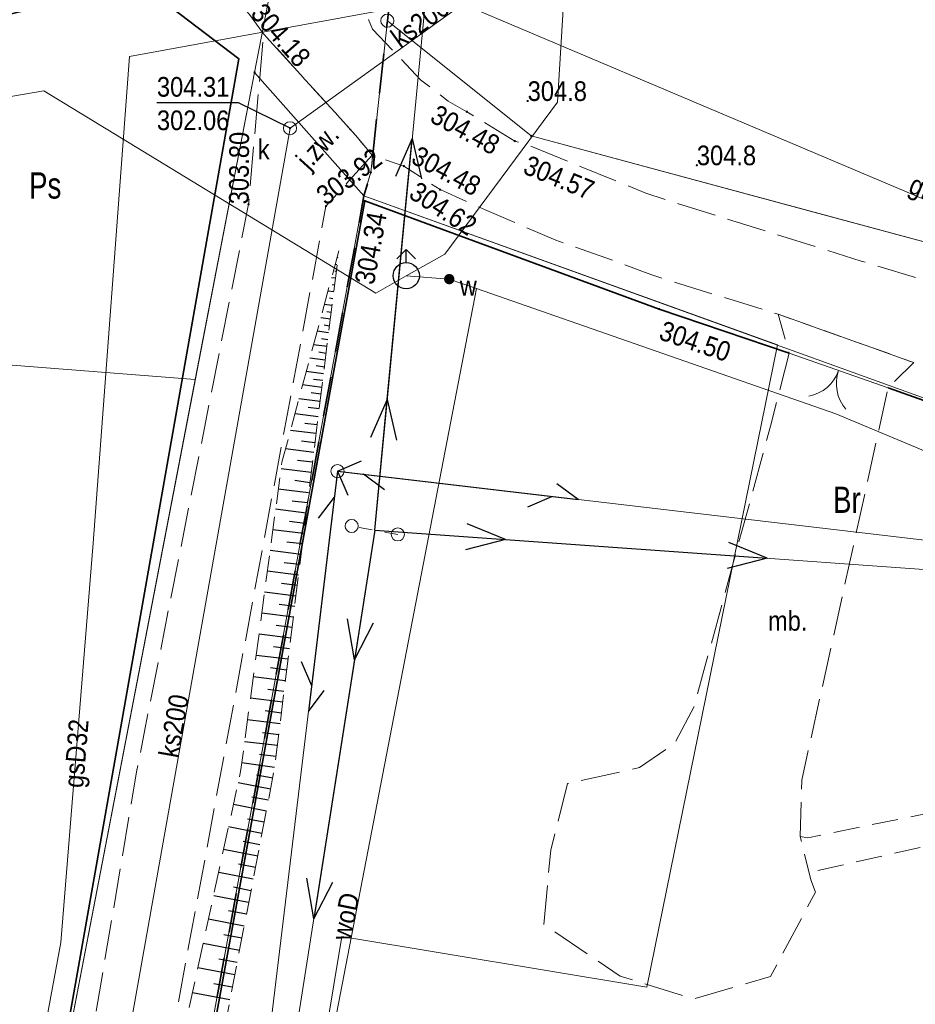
# Model space of a CAD drawing. Header units: metres. Extents: x 7423100 to 7429434, y 5527887 to 5533362.
# Tile 8 of 40: x 7426959 to 7426993, y 5531338 to 5531376. Entities that reach past the tile are written whole.
import ezdxf
from ezdxf.enums import TextEntityAlignment as Align

# ---------------------------------------------------------------- set-up
doc = ezdxf.new("R2010")
doc.units = ezdxf.units.M
doc.header["$MEASUREMENT"] = 0
for name, pattern in [('1.0_0.5', [1.5, 1, -0.5]), ('1.5_0.5', [2, 1.5, -0.5]), ('1.5_1.0', [2.5, 1.5, -1]), ('219-500', [0]), ('otob_500', [0]), ('suep_nn_500', [0]), ('supp_500', [1, 0.5, -0.5]), ('sutp_500', [0])]:
    doc.linetypes.add(name, pattern=pattern)
doc.layers.get('0').update_dxf_attribs({"color": 2, "linetype": 'CONTINUOUS', "lineweight": 5})
for name, color, linetype in [('000 Inne (niezydentyfikowane)', 7, 'CONTINUOUS'), ('202-punkt graniczny', 7, 'CONTINUOUS'), ('203-punkt graniczny', 7, 'CONTINUOUS'), ('210-oznaczenie konturu użytku gruntowego', 7, 'CONTINUOUS'), ('216-obręb ewidencyjny', 7, 'CONTINUOUS'), ('217-kontur klasyfikacyjny', 7, 'CONTINUOUS'), ('218-kontur użytku gruntowego', 7, 'CONTINUOUS'), ('219-działka ewidencyjna', 7, 'CONTINUOUS'), ('brama', 7, 'CONTINUOUS'), ('chodnik', 7, 'CONTINUOUS'), ('hydrant', 7, 'CONTINUOUS'), ('jezdnia', 7, 'CONTINUOUS'), ('jezdnia-Atr17', 7, 'CONTINUOUS'), ('obszar utwardzony', 7, 'CONTINUOUS'), ('obszar utwardzony-Atr17', 7, 'CONTINUOUS'), ('ogrodzenie trwałe', 7, 'CONTINUOUS'), ('pikieta naturalna', 7, 'CONTINUOUS'), ('pikieta naturalna-Atr2', 7, 'CONTINUOUS'), ('pikieta sztuczna', 7, 'CONTINUOUS'), ('pikieta sztuczna-Atr2', 7, 'CONTINUOUS'), ('przewód elektroenergetyczny niskiego napięcia', 7, 'CONTINUOUS'), ('przewód gazowy', 7, 'CONTINUOUS'), ('przewód gazowy-Atr1', 7, 'CONTINUOUS'), ('przewód kanalizacyjny', 7, 'CONTINUOUS'), ('przewód kanalizacyjny-Atr1', 7, 'CONTINUOUS'), ('przewód telekomunikacyjny napowietrzny', 7, 'CONTINUOUS'), ('przewód wodociągowy', 7, 'CONTINUOUS'), ('przewód wodociągowy-Atr1', 7, 'CONTINUOUS'), ('rzedna', 7, 'CONTINUOUS'), ('rzedna-Atr2', 7, 'CONTINUOUS'), ('rzedna-Atr3', 7, 'CONTINUOUS'), ('skarpa nieumocniona', 7, 'CONTINUOUS'), ('studnia kanalizacyjna', 7, 'CONTINUOUS'), ('studnia kanalizacyjna-Atr17', 7, 'CONTINUOUS'), ('słup przewodów napowietrznych', 7, 'CONTINUOUS'), ('zasuwa lub zawór', 7, 'CONTINUOUS'), ('zasuwa lub zawór-Atr17', 7, 'CONTINUOUS')]:
    doc.layers.add(name, color=color, linetype=linetype)
doc.styles.get("Standard").update_dxf_attribs({"font": 'Working1250.shx', "width": 0.75})
doc.linetypes.add('902-500', pattern='A,3.75,0,[1,ksztalty.shx,S=0.5,R=0,X=0,Y=0],3.75', length=7.5)

# ---------------------------------------------------------------- blocks, each defined once
blk = doc.blocks.new('202')
at = {"color": 0, "linetype": 'Continuous', "lineweight": 0}
blk.add_circle((0, 0), 0.25, dxfattribs=at)
blk = doc.blocks.new('203')
at = {"linetype": 'Continuous', "lineweight": 0}
h = blk.add_hatch(color=0, dxfattribs=at)
edge = h.paths.add_edge_path()
edge.add_arc((0, 0), 0.045, 0, 360)
blk = doc.blocks.new('SUWH')
at = {"color": 0, "linetype": 'Continuous'}
for p in [(-0.354, 0.646), (0, 0.5), (0.354, 0.646)]:
    blk.add_line(p, (0, 1), dxfattribs=at)
blk.add_circle((0, 0), 0.5, dxfattribs=at)
blk = doc.blocks.new('PW01')
at = {"linetype": 'Continuous', "lineweight": 13}
h = blk.add_hatch(color=0, dxfattribs=at)
edge = h.paths.add_edge_path()
edge.add_arc((0, 0), 0.045, 0, 360)
blk = doc.blocks.new('US15')
at = {"color": 0, "linetype": 'Continuous', "lineweight": 13}
blk.add_circle((0, 0), 0.25, dxfattribs=at)
blk = doc.blocks.new('SUEP1')
at = {"color": 0, "linetype": 'Continuous'}
for p, q in [((5, 0), (3.5, 0.5)), ((15, 0), (13.5, 0.5)), ((0, 0), (5, 0)), ((5, 0), (3.5, -0.5)), ((5, 0), (15, 0)), ((15, 0), (13.5, -0.5))]:
    blk.add_line(p, q, dxfattribs=at)
blk = doc.blocks.new('SM05')
at = {"color": 0, "linetype": 'Continuous', "lineweight": 13}
blk.add_circle((0, 0), 0.25, dxfattribs=at)
blk = doc.blocks.new('OK02')
at = {"color": 0, "linetype": 'Continuous', "lineweight": 0}
for centre, start, end in [((-1.5, 0), 0, 60), ((1.5, 0), 120, 180)]:
    blk.add_arc(centre, 1.5, start, end, dxfattribs=at)
blk = doc.blocks.new('US25')
at = {"linetype": 'Continuous', "lineweight": 0}
h = blk.add_hatch(color=0, dxfattribs=at)
edge = h.paths.add_edge_path()
edge.add_arc((0, 0), 0.2, 0, 360)
blk = doc.blocks.new('SUTP')
at = {"color": 0, "linetype": 'Continuous'}
for p, q in [((0, 0), (0.866, 0.5)), ((9.232, 0), (8.366, 0.5)), ((0, 0), (9.232, 0)), ((1.866, -0.5), (1, 0)), ((7.366, -0.5), (8.232, 0))]:
    blk.add_line(p, q, dxfattribs=at)

msp = doc.modelspace()

# ---------------------------------------------------------------- linework, layer by layer
at = {"layer": '000 Inne (niezydentyfikowane)', "color": 7, "linetype": 'Continuous', "lineweight": 25, "flags": 128}
for points in [[(7426971.27, 5531366.91), (7426971.25, 5531366.92)], [(7426971.23, 5531366.65), (7426971.16, 5531366.66)], [(7426971.17, 5531366.13), (7426971.02, 5531366.15)], [(7426971.2, 5531366.39), (7426971.15, 5531366.4)], [(7426971.14, 5531365.87), (7426971.05, 5531365.88)], [(7426971.11, 5531365.61), (7426970.89, 5531365.64)], [(7426971.07, 5531365.35), (7426970.94, 5531365.37)], [(7426971.04, 5531365.09), (7426970.75, 5531365.13)], [(7426970.98, 5531364.57), (7426970.61, 5531364.62)], [(7426971.01, 5531364.83), (7426970.84, 5531364.85)], [(7426970.94, 5531364.31), (7426970.74, 5531364.34)], [(7426970.91, 5531364.05), (7426970.47, 5531364.11)], [(7426970.88, 5531363.79), (7426970.64, 5531363.82)], [(7426970.85, 5531363.53), (7426970.34, 5531363.6)], [(7426970.78, 5531363.01), (7426970.2, 5531363.09)], [(7426970.81, 5531363.27), (7426970.54, 5531363.31)], [(7426970.75, 5531362.75), (7426970.44, 5531362.79)], [(7426970.72, 5531362.49), (7426970.06, 5531362.58)], [(7426970.65, 5531361.97), (7426969.92, 5531362.07)], [(7426970.69, 5531362.23), (7426970.34, 5531362.28)], [(7426970.62, 5531361.71), (7426970.24, 5531361.76)], [(7426970.59, 5531361.44), (7426969.78, 5531361.54)], [(7426970.55, 5531361.15), (7426970.13, 5531361.21)], [(7426970.51, 5531360.85), (7426969.63, 5531360.96)], [(7426970.47, 5531360.54), (7426970.01, 5531360.6)], [(7426970.43, 5531360.21), (7426969.46, 5531360.33)], [(7426970.39, 5531359.86), (7426969.88, 5531359.92)], [(7426970.35, 5531359.49), (7426969.27, 5531359.63)], [(7426970.3, 5531359.12), (7426969.73, 5531359.19)], [(7426970.25, 5531358.73), (7426969.1, 5531358.87)], [(7426970.2, 5531358.34), (7426969.62, 5531358.42)], [(7426970.15, 5531357.96), (7426968.99, 5531358.1)], [(7426970.11, 5531357.57), (7426969.52, 5531357.64)], [(7426970.06, 5531357.18), (7426968.89, 5531357.33)], [(7426970.01, 5531356.79), (7426969.42, 5531356.86)], [(7426969.96, 5531356.4), (7426968.79, 5531356.54)], [(7426969.91, 5531356.01), (7426969.32, 5531356.08)], [(7426969.86, 5531355.61), (7426968.68, 5531355.76)], [(7426969.81, 5531355.22), (7426969.22, 5531355.29)], [(7426969.76, 5531354.82), (7426968.58, 5531354.97)], [(7426969.72, 5531354.42), (7426969.12, 5531354.5)], [(7426969.67, 5531354.02), (7426968.47, 5531354.17)], [(7426969.62, 5531353.62), (7426969.02, 5531353.7)], [(7426969.57, 5531353.22), (7426968.36, 5531353.37)], [(7426969.47, 5531352.42), (7426968.26, 5531352.57)], [(7426969.52, 5531352.82), (7426968.91, 5531352.9)], [(7426969.42, 5531352.01), (7426968.81, 5531352.09)], [(7426969.37, 5531351.61), (7426968.15, 5531351.76)], [(7426969.31, 5531351.2), (7426968.7, 5531351.28)], [(7426969.26, 5531350.79), (7426968.04, 5531350.94)], [(7426969.21, 5531350.38), (7426968.6, 5531350.46)], [(7426969.16, 5531349.97), (7426967.93, 5531350.13)], [(7426969.11, 5531349.56), (7426968.49, 5531349.64)], [(7426969.06, 5531349.15), (7426967.82, 5531349.3)], [(7426969.01, 5531348.73), (7426968.39, 5531348.81)], [(7426968.96, 5531348.32), (7426967.71, 5531348.47)], [(7426968.9, 5531347.9), (7426968.28, 5531347.98)], [(7426968.85, 5531347.49), (7426967.6, 5531347.66)], [(7426968.78, 5531347.08), (7426968.16, 5531347.19)], [(7426968.7, 5531346.66), (7426967.46, 5531346.9)], [(7426968.62, 5531346.24), (7426967.99, 5531346.36)], [(7426968.54, 5531345.82), (7426967.28, 5531346.07)], [(7426968.45, 5531345.4), (7426967.82, 5531345.52)], [(7426968.37, 5531344.97), (7426967.09, 5531345.22)], [(7426968.21, 5531344.11), (7426966.91, 5531344.36)], [(7426968.29, 5531344.54), (7426967.65, 5531344.67)], [(7426968.12, 5531343.67), (7426967.47, 5531343.8)], [(7426968.04, 5531343.23), (7426966.72, 5531343.49)], [(7426967.95, 5531342.79), (7426967.29, 5531342.92)], [(7426967.86, 5531342.34), (7426966.53, 5531342.6)], [(7426967.69, 5531341.44), (7426966.33, 5531341.7)], [(7426967.78, 5531341.89), (7426967.1, 5531342.02)], [(7426967.6, 5531340.98), (7426966.92, 5531341.11)], [(7426967.51, 5531340.51), (7426966.13, 5531340.78)], [(7426967.42, 5531340.05), (7426966.73, 5531340.18)], [(7426967.33, 5531339.58), (7426965.93, 5531339.85)], [(7426967.24, 5531339.11), (7426966.53, 5531339.24)], [(7426967.15, 5531338.63), (7426965.72, 5531338.9)]]:
    msp.add_lwpolyline(points, dxfattribs=at)
at = {"layer": '216-obręb ewidencyjny', "color": 7, "linetype": '1.5_1.0', "lineweight": 35, "flags": 128}
msp.add_lwpolyline([(7427465.39, 5530971.07), (7427486.65, 5530995.8), (7427495.11, 5531008.66), (7427506.55, 5531022.56), (7427519.92, 5531035.82), (7427519.91, 5531036.3), (7427540.59, 5531050.32), (7427543.86, 5531052.19), (7427571.29, 5531067.83), (7427590.31, 5531078.09), (7427613.86, 5531090.36), (7427646.86, 5531111.52), (7427660.42, 5531115.01), (7427662.16, 5531129.96), (7427666.71, 5531148.13), (7427670.68, 5531162.93), (7427670.94, 5531163.89), (7427672.3, 5531168.8), (7427678.26, 5531190.44), (7427681.76, 5531206.54), (7427682.92, 5531211.85), (7427685.79, 5531222.97), (7427687.08, 5531227.98), (7427693.27, 5531251.97), (7427696.49, 5531267.22), (7427697.15, 5531271.2), (7427705.01, 5531310.69), (7427706.98, 5531318.96), (7427709.16, 5531328.11), (7427710.97, 5531335.69), (7427711.99, 5531339.94), (7427715.7, 5531355.5), (7427716.72, 5531359.77), (7427717.33, 5531364), (7427719.63, 5531379.83), (7427720.91, 5531389.52), (7427720.1, 5531400.42), (7427722.9, 5531410.64), (7427724.18, 5531415.32), (7427734.05, 5531441.54), (7427734.54, 5531443.09), (7427737.48, 5531452.46), (7427746.03, 5531479.69), (7427750.79, 5531494.86), (7427755.27, 5531510.07), (7427764.29, 5531529.18), (7427769.04, 5531539.24), (7427783.7, 5531570.71), (7427800.96, 5531607.54), (7427810.14, 5531623.35), (7427817.05, 5531636.63), (7427820.22, 5531642.47), (7427823.76, 5531648.03), (7427828.76, 5531655.37), (7427835.75, 5531664.29), (7427847.7, 5531677.49), (7427857.3, 5531686.9), (7427863.35, 5531692.87), (7427866.84, 5531696.83), (7427873.21, 5531704.1), (7427875.02, 5531705.91), (7427875.9, 5531707), (7427877.05, 5531708.44), (7427882.64, 5531718.45), (7427883.93, 5531724.65), (7427887.73, 5531737.45), (7427891.69, 5531759.66), (7427891.48, 5531770.46), (7427892.27, 5531774.96), (7427890.97, 5531788.46), (7427890.75, 5531791.66), (7427885.03, 5531805.66), (7427884.53, 5531810.46), (7427884.63, 5531821.26), (7427891.42, 5531829.87), (7427906.99, 5531843.29), (7427916.38, 5531849.6), (7427929.99, 5531858.62), (7427946.45, 5531871.55), (7427946.91, 5531871.91), (7427951.16, 5531875.24), (7427948.04, 5531885.94), (7427960.54, 5531891.76), (7427964.44, 5531893.96), (7427978.13, 5531902.58), (7427991.32, 5531911), (7427995.73, 5531914.4), (7427996.71, 5531915.9), (7428010.31, 5531933.22), (7428022.68, 5531948.64), (7428034.97, 5531962.18), (7428048.85, 5531977.47), (7428055.64, 5531984.98), (7428067.62, 5531997.2), (7428088.07, 5532025.51), (7428095.13, 5532035.33), (7428118.02, 5532068.16), (7428124.13, 5532078.7), (7428127.6, 5532086.43), (7428137.36, 5532105.5), (7428146.28, 5532123.5), (7428156.46, 5532144.02), (7428165.92, 5532158.25), (7428174.92, 5532171.78), (7428184.81, 5532186.66), (7428197.91, 5532202.59), (7428203.6, 5532209.48), (7428212.77, 5532220.89), (7428222.36, 5532235.31), (7428227.59, 5532243.5), (7428239.65, 5532262.38), (7428262.18, 5532297.65), (7428262.89, 5532298.76), (7428267.28, 5532305.27), (7428280.85, 5532326.69), (7428294.78, 5532347.64), (7428302.22, 5532358.82), (7428306.83, 5532365.67), (7428308.41, 5532368.04), (7428310.22, 5532370.36), (7428313.2, 5532374.23), (7428314.71, 5532376.31), (7428318.18, 5532381.07), (7428330.97, 5532398.67), (7428340.32, 5532409.75), (7428341.48, 5532411.12), (7428357.54, 5532430.19), (7428358.07, 5532430.74), (7428411.8, 5532486.32), (7428420.17, 5532494.97), (7428420.71, 5532514.43), (7428420.95, 5532523.18), (7428421.59, 5532527.21), (7428425.03, 5532549.05), (7428428.58, 5532569.99), (7428428.82, 5532571.49), (7428433.55, 5532592.4), (7428433.7, 5532593.44), (7428439.72, 5532619.61), (7428441.16, 5532625.98), (7428447.68, 5532655.92), (7428448.85, 5532661.03), (7428450.4, 5532665.64), (7428456.16, 5532686.26), (7428464.05, 5532721.04), (7428466.61, 5532731.38), (7428471.44, 5532750.92), (7428477.31, 5532786.2), (7428477.75, 5532788.76), (7428481.61, 5532811.28), (7428485.02, 5532830.33), (7428485.96, 5532835.64), (7428489.02, 5532852.8), (7428491.88, 5532884.65), (7428490.49, 5532905.24), (7428489.9, 5532907.75), (7428488.34, 5532914.39), (7428477.51, 5532960.55), (7428474.58, 5532973.05), (7428466, 5532997.55), (7428463.57, 5533004.48), (7428458.75, 5533013.92), (7428458.62, 5533014.17), (7428456.91, 5533017.43), (7428443.52, 5533043.76), (7428441.89, 5533047.26), (7428432.02, 5533068.57), (7428429.1, 5533071.41), (7428421.46, 5533086.24), (7428417.65, 5533092.55), (7428416.37, 5533094.67), (7428407.6, 5533109.19), (7428399.88, 5533122.56), (7428399, 5533122.14), (7428384.14, 5533113.56), (7428358.23, 5533099.08), (7428353.17, 5533095.29), (7428350.35, 5533093.25), (7428346.37, 5533087.46), (7428335.97, 5533072.33), (7428323.99, 5533067.92), (7428302.18, 5533062.69), (7428276.87, 5533061.14), (7428266.59, 5533051.05), (7428253.59, 5533046.43), (7428242.99, 5533044.21), (7428237.11, 5533042.98), (7428216.6, 5533038.69), (7428207.43, 5533032.49), (7428201.31, 5533028.37), (7428186.87, 5533034.21), (7428178.41, 5533037.64), (7428168.31, 5533043.53), (7428156.68, 5533050.32), (7428152.08, 5533051.21), (7428139.57, 5533053.7), (7428130.77, 5533054.49), (7428119.27, 5533054.07), (7428110.39, 5533057.64), (7428098.36, 5533062.45), (7428085.46, 5533065.12), (7428082.36, 5533065.74), (7428081.89, 5533065.84), (7428070.35, 5533068.22), (7428061.98, 5533066.4), (7428048.15, 5533063.39), (7428038.77, 5533047.18), (7428032.37, 5533043.17), (7428026.27, 5533043.06), (7428020.58, 5533038.95), (7428010.18, 5533037.34), (7428004.88, 5533032.35), (7428000.78, 5533031.33), (7427991.37, 5533039.32), (7427978.58, 5533036.3), (7427952.09, 5533018.67), (7427941.39, 5533020.76), (7427919.92, 5533006.23), (7427911, 5533012.52), (7427905.49, 5533014.21), (7427886.6, 5533008.59), (7427878.01, 5533000.38), (7427860.42, 5533000.76), (7427856.1, 5533001.85), (7427848.81, 5532996.66), (7427844.63, 5532991.34), (7427833.61, 5532990.73), (7427830.19, 5532991.64), (7427821.61, 5532993.91), (7427801.42, 5532985.49), (7427799.22, 5532979.48), (7427785.84, 5532966.97), (7427779.24, 5532967.86), (7427772.74, 5532960.45), (7427767.37, 5532956.38), (7427761.35, 5532951.84), (7427743.15, 5532949.01), (7427722.47, 5532935.19), (7427714.87, 5532934.58), (7427709.39, 5532926.54), (7427704.5, 5532919.36), (7427708.29, 5532915.77), (7427670.41, 5532894.32), (7427670.93, 5532880.52), (7427657.14, 5532869.3), (7427642.64, 5532867.08), (7427645.86, 5532850.69), (7427643.03, 5532847), (7427633.28, 5532834.37), (7427615.99, 5532825.25), (7427601.39, 5532824.63), (7427597.79, 5532823.93), (7427581.3, 5532814.61), (7427580.3, 5532810.2), (7427580.42, 5532795), (7427576.24, 5532791), (7427570.13, 5532794.22), (7427563.82, 5532792.78), (7427562.43, 5532787.98), (7427561.24, 5532774.38), (7427551.65, 5532769.58), (7427547.26, 5532760.96), (7427544.28, 5532754.15), (7427533.08, 5532741.74), (7427525.48, 5532737.93), (7427518.21, 5532726.52), (7427513.32, 5532717.41), (7427504.52, 5532717.4), (7427487.72, 5532704.38), (7427495.32, 5532704.29), (7427498.54, 5532689.89), (7427484.95, 5532677.28), (7427484.98, 5532651.87), (7427464.18, 5532651.45), (7427460.58, 5532649.84), (7427460.99, 5532643.84), (7427465.4, 5532634.15), (7427460.42, 5532613.54), (7427455.72, 5532615.13), (7427452.43, 5532610.13), (7427448.23, 5532604.02), (7427444.65, 5532592.42), (7427427.06, 5532617.78), (7427421.61, 5532625.63), (7427420.8, 5532626.79), (7427411.78, 5532658.19), (7427364.62, 5532687.57), (7427347.71, 5532698.11), (7427346.79, 5532699.21), (7427344.7, 5532701.4), (7427342.3, 5532704.01), (7427333.69, 5532713.7), (7427318.37, 5532727.88), (7427303.07, 5532740.88), (7427298.11, 5532747.05), (7427296.37, 5532749.08), (7427268.49, 5532781.32), (7427267.82, 5532783.26), (7427259.56, 5532807), (7427252.16, 5532814.12), (7427243.84, 5532820.46), (7427230.79, 5532830.42), (7427219.84, 5532834.08), (7427209.87, 5532841.08), (7427193.37, 5532852.69), (7427182.89, 5532860), (7427174.62, 5532859.49), (7427145.07, 5532858.45), (7427135.91, 5532866.04), (7427132.23, 5532869.46), (7427126.09, 5532875.17), (7427076.64, 5532870.89), (7427049.99, 5532868.58), (7427047.59, 5532868.37), (7427026.08, 5532874.55), (7427016.08, 5532860.54), (7427008.18, 5532860.73), (7426998.37, 5532865.01), (7426993.57, 5532865.31), (7426989.58, 5532862.4), (7426988.78, 5532860.4), (7426986.29, 5532851.8), (7426984.19, 5532848.5), (7426982.39, 5532847.69), (7426978.39, 5532847.49), (7426977.09, 5532848.19), (7426969.09, 5532851.58), (7426959.87, 5532862.77), (7426953.16, 5532871.16), (7426945.26, 5532873.55), (7426936.06, 5532873.14), (7426920.57, 5532864.42), (7426901.08, 5532863.8), (7426886.66, 5532866.48), (7426858.04, 5532878.55), (7426848.24, 5532881.24), (7426836.84, 5532880.62), (7426827.84, 5532879.91), (7426830.51, 5532900.52), (7426808.91, 5532900.59), (7426800.31, 5532895.22), (7426796.37, 5532893.4), (7426789.7, 5532888.11), (7426781.63, 5532889.28), (7426754.99, 5532893.14), (7426744.12, 5532893.84), (7426734.31, 5532891.8), (7426711.8, 5532899.48), (7426702, 5532898.36), (7426693.7, 5532899.45), (7426692.22, 5532900.2), (7426674.39, 5532909.13), (7426669.98, 5532913.63), (7426663.87, 5532922.12), (7426661.18, 5532925.82), (7426658.16, 5532931.82), (7426655.95, 5532934.41), (7426649.04, 5532945.81), (7426645.83, 5532951.2), (7426640.82, 5532959.4), (7426638.03, 5532965.11), (7426635.21, 5532971.85), (7426627.58, 5532990.09), (7426626.18, 5532991.48), (7426624.88, 5532994.48), (7426623.97, 5532999.48), (7426620.98, 5533006.08), (7426616.87, 5533014.08), (7426614.76, 5533021.27), (7426613.64, 5533026.07), (7426610.63, 5533032.47), (7426608.22, 5533041.77), (7426605.48, 5533049.24), (7426603.61, 5533051.26), (7426592.7, 5533056.75), (7426580.15, 5533046.73), (7426559.81, 5533036.46), (7426519.01, 5533024.9), (7426518.28, 5533023.04), (7426514.97, 5533017.94), (7426514.75, 5533017.59), (7426500.99, 5532994.8), (7426500.35, 5532993.34), (7426498.19, 5532988.31), (7426496.88, 5532985.26), (7426490.01, 5532968.92), (7426485.4, 5532963.11), (7426483.96, 5532961.5), (7426472.92, 5532949.1), (7426472.15, 5532948.45), (7426452.58, 5532932.24), (7426428.19, 5532912.05), (7426404.95, 5532894.16), (7426397.78, 5532889.1), (7426388.33, 5532882.33), (7426375.2, 5532872.72), (7426353.34, 5532856.95), (7426347.97, 5532853.12), (7426324.46, 5532836.35), (7426308.66, 5532825.84), (7426302.59, 5532821.82), (7426280.93, 5532806.53), (7426256.54, 5532788.68), (7426246.89, 5532772.58), (7426238.77, 5532759.05), (7426236.22, 5532754.79), (7426233.15, 5532748.09), (7426223.08, 5532729.89), (7426207.6, 5532686.75), (7426205.22, 5532668.96), (7426205.34, 5532656.24), (7426209.96, 5532635.56), (7426270.77, 5532631.12), (7426295.38, 5532629.65), (7426305.25, 5532629.45), (7426316.44, 5532629.22), (7426328.89, 5532628.97), (7426383.49, 5532627.84), (7426385.49, 5532624.62), (7426413.22, 5532606.59), (7426432.44, 5532579.29), (7426443.17, 5532570.44), (7426447.97, 5532566.55), (7426451.02, 5532567.14), (7426461.37, 5532569.14), (7426478.18, 5532564.16), (7426480.97, 5532561.23), (7426483.68, 5532558.37), (7426512.71, 5532536.9), (7426518.25, 5532525.75), (7426527.4, 5532507.34), (7426528.95, 5532504.21), (7426550.34, 5532513.94), (7426578.56, 5532504.07), (7426582.06, 5532504.15), (7426613.86, 5532504.82), (7426617.75, 5532514.72), (7426623.85, 5532512.23), (7426648.75, 5532521.26), (7426655.66, 5532511.37), (7426666.78, 5532507.62), (7426670.47, 5532506.38), (7426687.18, 5532509.1), (7426688.46, 5532513.51), (7426696.31, 5532513.53), (7426710.76, 5532513.53), (7426713.35, 5532512.17), (7426715.28, 5532511.14), (7426718.81, 5532512.36), (7426724.26, 5532514.25), (7426729.27, 5532506.35), (7426741.47, 5532506.27), (7426752.07, 5532508.72), (7426762.57, 5532501.94), (7426771, 5532487.04), (7426784.58, 5532482.07), (7426784.61, 5532480.06), (7426784.74, 5532475.23), (7426798.04, 5532465.6), (7426803.52, 5532472.24), (7426815.21, 5532479.25), (7426817.5, 5532488.26), (7426823.9, 5532489.19), (7426833.5, 5532490.58), (7426844.71, 5532486.59), (7426861.41, 5532486.81), (7426874.15, 5532476.26), (7426878.53, 5532472.63), (7426886.83, 5532474.04), (7426887.52, 5532483.34), (7426894.84, 5532477.35), (7426905.33, 5532474.36), (7426924.83, 5532475.68), (7426948.46, 5532452.04), (7426964.32, 5532445.33), (7426976.98, 5532439.97), (7426984.88, 5532440.72), (7426988.48, 5532440.66), (7426992.18, 5532439.66), (7426995.88, 5532437.76), (7426977.65, 5532403.01), (7426962.67, 5532374.42), (7426960.36, 5532369.95), (7426955.2, 5532359.9), (7426924.94, 5532300.98), (7426921.45, 5532292.26), (7426919.66, 5532283.66), (7426917.17, 5532271.65), (7426911.31, 5532227.57), (7426911.15, 5532226.39), (7426909.94, 5532217.32), (7426909.34, 5532212.84), (7426904.97, 5532190.63), (7426902.69, 5532174.22), (7426892.77, 5532101.7), (7426892.48, 5532099.71), (7426891.98, 5532096.3), (7426902.63, 5532060.9), (7426905.03, 5532052.91), (7426908.77, 5532035.02), (7426912.8, 5532004.4), (7426914, 5531995.32), (7426900.71, 5531976.53), (7426903.32, 5531976.09), (7426918.79, 5531973.49), (7426934.31, 5531960.45), (7426940.15, 5531954.66), (7426947.86, 5531949.55), (7426956.74, 5531945.34), (7426966.06, 5531940.92), (7426985.89, 5531931.5), (7426992.71, 5531925.4), (7427008.28, 5531920.67), (7427008.58, 5531920.57), (7427018.94, 5531917.44), (7427022.51, 5531916.34), (7427036.52, 5531909.46), (7427039.97, 5531904.23), (7427045.05, 5531896.56), (7427045.71, 5531886.51), (7427046.93, 5531869.5), (7427039.34, 5531861.65), (7427039.77, 5531849.58), (7427058.41, 5531833.42), (7427069.04, 5531835.52), (7427077.31, 5531833.2), (7427066.34, 5531809.48), (7427059.22, 5531795.17), (7427047.43, 5531771.5), (7427030.72, 5531737.93), (7427030.13, 5531733.63), (7427029.43, 5531731.43), (7427022.66, 5531709.42), (7427019.27, 5531700.11), (7427014.28, 5531685.4), (7427001.92, 5531652.59), (7427000.53, 5531646.58), (7426999.52, 5531641.61), (7426998.23, 5531631.7), (7426991.78, 5531594.74), (7426991.4, 5531583.17), (7426990.27, 5531566.87), (7426990.24, 5531550.36), (7426989.73, 5531544.77), (7426987.64, 5531522.63), (7426985.96, 5531504.82), (7426984.82, 5531493.03), (7426986.1, 5531487.11), (7426981.47, 5531443.78), (7426977.76, 5531429.02), (7426975.05, 5531404.33), (7426975.44, 5531396.13), (7426974.63, 5531391.34), (7426974.71, 5531388.72), (7426973.15, 5531375.95), (7426972.52, 5531370.17), (7426972.26, 5531369.28), (7426962.42, 5531315.6), (7426962.3, 5531314.96), (7426956.92, 5531271.95), (7426953.08, 5531240.63), (7426952.41, 5531236), (7426949.55, 5531199.94), (7426949.29, 5531182.09), (7426948.67, 5531151.75), (7426948.83, 5531077.97), (7426948.89, 5531052.46), (7426949, 5531044.75), (7426949.06, 5531042.26), (7426959.47, 5531041.2), (7426967.17, 5531051.07), (7426975.56, 5531047.46), (7426974.73, 5531037.81), (7426977.82, 5531034.33), (7426975.26, 5531028.98), (7426976.11, 5531028.3), (7426977.17, 5531027.68), (7426986.27, 5531024.3), (7426986.18, 5531016.79), (7426989.75, 5531012.82), (7427001.99, 5531013.1), (7427006.48, 5531017.32), (7427011.17, 5531013.73), (7427012.99, 5531012.33), (7427014.48, 5530985.54), (7427014.74, 5530981.13), (7427020.54, 5530971.03), (7427033.35, 5530964.15), (7427038.55, 5530958.35), (7427040.32, 5530950.17), (7427041.57, 5530944.36), (7427041.49, 5530941.06), (7427040.68, 5530937.35), (7427039.38, 5530934.35), (7427037.7, 5530932.55), (7427037.39, 5530931.15), (7427038.89, 5530929.65), (7427043.79, 5530929.36), (7427042.62, 5530906.75), (7427051.9, 5530896.56), (7427056.64, 5530891.37), (7427059.44, 5530890.87), (7427061.75, 5530893.09), (7427064.44, 5530892.38), (7427063.86, 5530884.68), (7427067.06, 5530868.79), (7427069.58, 5530856.38), (7427067.98, 5530854.38), (7427063.19, 5530847.37), (7427071.19, 5530845.18), (7427067.66, 5530826.85), (7427066.52, 5530820.97), (7427074.23, 5530812.38), (7427075.63, 5530812.48), (7427078.76, 5530815.4), (7427081.33, 5530817.79), (7427083.13, 5530817.69), (7427089.73, 5530814.8), (7427090.84, 5530809.4), (7427095.06, 5530803.62), (7427099.57, 5530799.35), (7427102.05, 5530797.01), (7427110.17, 5530781.02), (7427111.98, 5530775.52), (7427113.88, 5530773.62), (7427119.56, 5530767.9), (7427122.91, 5530764.53), (7427126.31, 5530751.64), (7427126.72, 5530742.44), (7427127.63, 5530738.44), (7427128.73, 5530735.94), (7427135.94, 5530727.75), (7427138.95, 5530721.45), (7427141.45, 5530718.85), (7427147.76, 5530713.76), (7427152.67, 5530706.46), (7427153.17, 5530702.86), (7427152.87, 5530700.66), (7427151.68, 5530696.86), (7427148.68, 5530694.86), (7427140.3, 5530690.45), (7427133.89, 5530685.24), (7427126.01, 5530681.43), (7427126.1, 5530678.63), (7427128.3, 5530677.73), (7427134.8, 5530674.94), (7427139.71, 5530670.44), (7427147.22, 5530663.75), (7427153.83, 5530656.66), (7427155.34, 5530654.95), (7427157.53, 5530652.46), (7427162.16, 5530642.77), (7427165.25, 5530637.97), (7427175.76, 5530629.58), (7427178.57, 5530624.69), (7427180.77, 5530624.69), (7427186.27, 5530626.91), (7427192.08, 5530616), (7427189.19, 5530606.6), (7427188.9, 5530598.51), (7427185.31, 5530590.49), (7427185.03, 5530585.49), (7427186.32, 5530580.79), (7427186.94, 5530577.59), (7427200.13, 5530577.71), (7427212.92, 5530668.53), (7427222.92, 5530667.54), (7427239.22, 5530668.36), (7427254.72, 5530669.58), (7427272.1, 5530672.58), (7427285.02, 5530674.82), (7427292.63, 5530716.94), (7427299.23, 5530754.84), (7427307.45, 5530788.08), (7427314.93, 5530810.57), (7427327.03, 5530840.89), (7427342.59, 5530870.71), (7427344.82, 5530872.71), (7427348.58, 5530876.1), (7427360.47, 5530886.83), (7427372.76, 5530897.35), (7427375.04, 5530899.22), (7427399.94, 5530919.58), (7427404.64, 5530923.21), (7427411.42, 5530928.44), (7427415.71, 5530931.74), (7427439.25, 5530950.63), (7427447.3, 5530955.64)], close=True, dxfattribs=at)
at = {"layer": '217-kontur klasyfikacyjny', "color": 92, "linetype": 'Continuous', "lineweight": 18, "flags": 128}
for points in [[(7426974.71, 5531388.72), (7426973.15, 5531375.95)], [(7426973.15, 5531375.95), (7426974.71, 5531388.72)], [(7426973.15, 5531375.95), (7426972.52, 5531370.17)], [(7426972.52, 5531370.17), (7426973.15, 5531375.95)], [(7426972.52, 5531370.17), (7426972.26, 5531369.28)], [(7426972.26, 5531369.28), (7426972.52, 5531370.17)], [(7426972.26, 5531369.28), (7426962.42, 5531315.6)], [(7426962.42, 5531315.6), (7426972.26, 5531369.28)], [(7426949.75, 5531363.53), (7426965.83, 5531362.27)], [(7426965.83, 5531362.27), (7426960.37, 5531333.93)]]:
    msp.add_lwpolyline(points, dxfattribs=at)
at = {"layer": '218-kontur użytku gruntowego', "color": 3, "linetype": 'Continuous', "lineweight": 18, "flags": 128}
for points in [[(7426973.15, 5531375.95), (7426974.71, 5531388.72)], [(7426974.71, 5531388.72), (7426973.15, 5531375.95)], [(7426968.09, 5531373.98), (7426969.81, 5531382.88)], [(7426969.81, 5531382.88), (7426968.09, 5531373.98)], [(7426973.15, 5531375.95), (7426972.52, 5531370.17)], [(7426972.52, 5531370.17), (7426973.15, 5531375.95)], [(7426978.63, 5531371.56), (7426973.15, 5531375.95)], [(7426973.15, 5531375.95), (7426978.63, 5531371.56)], [(7426965.83, 5531362.27), (7426968.09, 5531373.98)], [(7426968.09, 5531373.98), (7426965.83, 5531362.27)], [(7426989.08, 5531368.74), (7426978.63, 5531371.56)], [(7426978.63, 5531371.56), (7426989.08, 5531368.74)], [(7426972.52, 5531370.17), (7426972.26, 5531369.28)], [(7426972.26, 5531369.28), (7426972.52, 5531370.17)], [(7426962.42, 5531315.6), (7426972.26, 5531369.28)], [(7426972.26, 5531369.28), (7426962.42, 5531315.6)], [(7426972.26, 5531369.28), (7426988.03, 5531363.59)], [(7426988.03, 5531363.59), (7426972.26, 5531369.28)], [(7426996.87, 5531366.64), (7426989.08, 5531368.74)], [(7426989.08, 5531368.74), (7426996.87, 5531366.64)], [(7426965.83, 5531362.27), (7426949.75, 5531363.53)], [(7426949.75, 5531363.53), (7426965.83, 5531362.27)], [(7426988.03, 5531363.59), (7426983.04, 5531339.11)], [(7426983.04, 5531339.11), (7426988.03, 5531363.59)], [(7426960.37, 5531333.93), (7426965.83, 5531362.27)], [(7426965.83, 5531362.27), (7426960.37, 5531333.93)], [(7426971.42, 5531341.05), (7426967.45, 5531317.09)], [(7426967.45, 5531317.09), (7426971.42, 5531341.05)], [(7426983.04, 5531339.11), (7426971.42, 5531341.05)], [(7426971.42, 5531341.05), (7426983.04, 5531339.11)]]:
    msp.add_lwpolyline(points, dxfattribs=at)
at = {"layer": '219-działka ewidencyjna', "color": 7, "linetype": '219-500', "lineweight": 18, "flags": 128}
for points in [[(7426974.71, 5531388.72), (7426973.15, 5531375.95)], [(7426969.81, 5531382.88), (7426968.09, 5531373.98)], [(7426973.15, 5531375.95), (7426972.52, 5531370.17)], [(7426973.15, 5531375.95), (7426978.63, 5531371.56)], [(7426968.09, 5531373.98), (7426960.37, 5531333.93)], [(7426972.26, 5531369.28), (7426968.09, 5531373.98)], [(7426978.63, 5531371.56), (7426996.87, 5531366.64)], [(7426972.52, 5531370.17), (7426972.26, 5531369.28)], [(7426972.26, 5531369.28), (7426962.42, 5531315.6)], [(7426972.26, 5531369.28), (7427010.48, 5531355.48)]]:
    msp.add_lwpolyline(points, dxfattribs=at)
at = {"layer": 'brama', "color": 7, "linetype": 'otob_500', "lineweight": 18, "flags": 128}
msp.add_lwpolyline([(7426992.24, 5531361.95), (7426988.47, 5531363.28)], dxfattribs=at)
at = {"layer": 'chodnik', "color": 7, "linetype": '1.0_0.5', "lineweight": 18, "flags": 128}
msp.add_lwpolyline([(7427008.44, 5531356.2), (7427004.68, 5531346.55), (7426996.06, 5531346.22), (7426989.18, 5531344.8), (7426988.89, 5531344.86), (7426989.29, 5531343.21), (7426989.39, 5531343.52), (7426996.03, 5531345.01), (7427004.18, 5531345.28), (7427005.43, 5531344.83), (7427009.44, 5531355.87)], close=True, dxfattribs=at)
at = {"layer": 'jezdnia', "color": 7, "linetype": '1.5_0.5', "lineweight": 18, "flags": 128}
for points in [[(7427308.46, 5531660.6), (7427305.81, 5531657.73), (7427302.93, 5531656.31), (7427299.71, 5531655.52), (7427296.34, 5531655.69), (7427293.05, 5531656.35), (7427290.31, 5531657.56), (7427287.69, 5531658.96), (7427284, 5531661.29), (7427279.96, 5531664.33), (7427269.3, 5531673.32), (7427265.41, 5531676.44), (7427260.71, 5531679.7), (7427255.07, 5531681.64), (7427251.2, 5531682.23), (7427249.64, 5531682.09), (7427244.51, 5531681.38), (7427239.63, 5531679.94), (7427233.86, 5531677.38), (7427228.53, 5531674.32), (7427221.66, 5531668.88), (7427217.2, 5531665.35), (7427212.13, 5531659.94), (7427209.28, 5531655.52), (7427206.34, 5531649.12), (7427205.61, 5531647.19), (7427204.61, 5531643.99), (7427204.52, 5531643.2), (7427203.06, 5531635.76), (7427200.8, 5531624.91), (7427199.89, 5531621.07), (7427198.94, 5531617.57), (7427197.98, 5531613.93), (7427196.92, 5531610.17), (7427195.99, 5531607.16), (7427194.93, 5531603.97), (7427194.44, 5531602.83), (7427194.18, 5531602.09), (7427192.76, 5531598.41), (7427187.78, 5531586.91), (7427187.44, 5531586.39), (7427185.94, 5531582.9), (7427180.49, 5531571.11), (7427172.64, 5531553.48), (7427162.39, 5531533.03), (7427157.36, 5531524.38), (7427152.88, 5531516.83), (7427150.15, 5531512.08), (7427147.32, 5531507.03), (7427145.14, 5531502.96), (7427142.63, 5531497.97), (7427140.66, 5531494.08), (7427136.49, 5531485.27), (7427134.2, 5531480.75), (7427130.56, 5531481.5), (7427128.14, 5531481.2), (7427126, 5531476.17), (7427127.51, 5531474.28), (7427128.64, 5531473.55), (7427129.42, 5531472.77), (7427129.92, 5531472.07), (7427130.14, 5531471.38), (7427127.97, 5531466.05), (7427126.21, 5531461.6), (7427124.05, 5531456.42), (7427121.96, 5531451.3), (7427119.93, 5531446.59), (7427115.33, 5531435.8), (7427113.28, 5531431.28), (7427110.58, 5531425.67), (7427108.37, 5531421.14), (7427107.45, 5531419.5), (7427105.8, 5531416.31), (7427103.7, 5531412.43), (7427101.5, 5531408.62), (7427097.66, 5531401.8), (7427096.13, 5531398.9), (7427094.93, 5531396.6), (7427092.97, 5531392.54), (7427089.43, 5531384.88), (7427084.23, 5531373.43), (7427076.28, 5531355.82), (7427070.21, 5531343.5), (7427069.04, 5531341.47), (7427067.17, 5531339.72), (7427063.14, 5531338.16), (7427057.49, 5531338.47), (7427053.68, 5531340.22), (7427048.22, 5531342.47), (7427036.6, 5531348.35), (7427028.49, 5531352.44), (7427025.25, 5531353.92), (7427020.75, 5531355.96), (7427017.88, 5531357.17), (7427015.72, 5531358.1), (7427013.84, 5531358.88), (7427007.22, 5531361.47), (7427001.57, 5531363.55), (7427000.1, 5531364.08), (7426991.21, 5531366.79), (7426984.05, 5531369.03), (7426983, 5531369.38), (7426978.59, 5531371.18), (7426978.01, 5531371.36), (7426976.18, 5531372.48), (7426975.47, 5531372.88), (7426974.41, 5531373.7), (7426972.59, 5531375.63), (7426971.24, 5531378.66), (7426971.39, 5531383.67), (7426972.46, 5531388.05), (7426968.16, 5531383.93), (7426964.82, 5531381.84), (7426962.06, 5531380.9), (7426965.41, 5531378.95), (7426967.9, 5531376.19), (7426968.43, 5531375.45), (7426971.95, 5531371.57), (7426972.57, 5531370.82), (7426973.78, 5531370.41), (7426975.16, 5531369.51), (7426976.86, 5531368.75), (7426979.57, 5531367.58), (7426981.78, 5531366.8), (7426983.19, 5531366.27), (7426988.05, 5531364.76), (7426993.22, 5531362.92), (7426994.19, 5531362.95), (7426996.24, 5531362.29), (7426999.27, 5531361.38), (7427008.56, 5531357.95), (7427014.54, 5531355.6), (7427016.75, 5531354.75), (7427017.66, 5531354.48), (7427024.16, 5531351.44), (7427027.29, 5531349.82), (7427047.27, 5531339.81), (7427052.42, 5531337.41), (7427059.33, 5531334.09), (7427060.78, 5531332.65), (7427066.98, 5531332.41), (7427067.36, 5531334.25), (7427068.54, 5531336.29), (7427070.85, 5531339.16), (7427072.56, 5531341.83), (7427078.96, 5531354.77), (7427080.17, 5531357.72), (7427083.88, 5531365.68), (7427084.83, 5531365.65), (7427085.49, 5531367.25), (7427084.74, 5531367.59), (7427086.78, 5531372.46), (7427091.58, 5531382.95), (7427096.17, 5531392.82), (7427097.61, 5531395.73), (7427098.93, 5531398.28), (7427101.04, 5531402.2), (7427103.16, 5531405.83), (7427104.96, 5531409.1), (7427107.84, 5531414.34), (7427110.24, 5531418.77), (7427112.27, 5531422.76), (7427114.22, 5531426.9), (7427115.87, 5531430.34), (7427118.9, 5531436.92), (7427122.23, 5531444.66), (7427123.9, 5531448.81), (7427126.06, 5531454.05), (7427128.34, 5531459.68), (7427131.51, 5531467.17), (7427134.72, 5531474.84), (7427137.6, 5531481.44), (7427140.37, 5531487.35), (7427143.24, 5531493.32), (7427145.27, 5531497.19), (7427147.92, 5531502.21), (7427151.38, 5531508.48), (7427154.9, 5531514.85), (7427160.26, 5531524), (7427164.47, 5531531.2), (7427175.14, 5531552.44), (7427183.24, 5531570.25), (7427190.06, 5531585.05), (7427192.19, 5531589.83), (7427195.24, 5531597.15), (7427196.6, 5531600.35), (7427197.49, 5531602.72), (7427198.5, 5531605.8), (7427200.52, 5531612.4), (7427201.66, 5531616.49), (7427202.47, 5531619.63), (7427203.46, 5531623.87), (7427204.96, 5531630.81), (7427205.59, 5531634.15), (7427206.39, 5531638.2), (7427207.14, 5531641.77), (7427207.73, 5531644.09), (7427209.75, 5531649.89), (7427212.14, 5531655), (7427215.28, 5531659.5), (7427219.51, 5531663.85), (7427223.35, 5531667.16), (7427226.58, 5531669.64), (7427230.9, 5531672.83), (7427235.96, 5531675.6), (7427241.95, 5531677.81), (7427246.95, 5531679.04), (7427250.9, 5531679.41), (7427254.02, 5531679.12), (7427257.74, 5531678.05), (7427261.75, 5531675.74), (7427268.82, 5531670.12), (7427275.34, 5531664.55), (7427280.67, 5531660.15), (7427286.16, 5531656.53), (7427291.7, 5531653.7), (7427297.22, 5531652.08), (7427301.86, 5531651.95), (7427307.18, 5531653.28), (7427310.17, 5531656.96), (7427311.78, 5531661.05), (7427314.19, 5531667.2), (7427322.25, 5531690.19), (7427336.63, 5531732.23), (7427342.29, 5531749.99), (7427344.96, 5531758.25), (7427347.88, 5531766.63), (7427357.66, 5531792.78), (7427362.71, 5531805.75), (7427359.73, 5531805.92), (7427355.16, 5531794.07), (7427353.4, 5531789.57), (7427350.1, 5531781.01), (7427345.43, 5531768.03), (7427339.13, 5531749.25), (7427332.38, 5531728.45), (7427328.43, 5531716.76), (7427319.66, 5531691.02), (7427311.45, 5531667.98)], [(7426963.01, 5531326.75), (7426963.25, 5531328.13), (7426970.81, 5531368.88), (7426972.57, 5531370.82), (7426971.95, 5531371.57), (7426968.43, 5531375.45), (7426967.86, 5531368.95), (7426963.59, 5531347.32), (7426961.26, 5531333.48), (7426960.59, 5531328.63), (7426960.31, 5531327.82), (7426958.38, 5531315.26), (7426956.65, 5531303.14), (7426955.36, 5531292.29), (7426952.36, 5531262.64), (7426951.96, 5531258.82), (7426954.71, 5531258.69), (7426955.88, 5531262.6), (7426955.89, 5531262.71), (7426956.77, 5531269.68), (7426956.88, 5531270.96), (7426955.95, 5531271.38), (7426958.02, 5531292.22), (7426959.84, 5531306.86), (7426960.8, 5531311.52), (7426961.24, 5531315.77)]]:
    msp.add_lwpolyline(points, close=True, dxfattribs=at)
at = {"layer": 'obszar utwardzony', "color": 7, "linetype": '1.5_0.5', "lineweight": 18, "flags": 128}
msp.add_lwpolyline([(7426989.47, 5531342.74), (7426989.29, 5531343.21), (7426988.89, 5531344.86), (7426988.95, 5531347), (7426992.24, 5531361.95), (7426993.22, 5531362.92), (7426988.05, 5531364.76), (7426988.47, 5531363.28), (7426987.76, 5531360.5), (7426984.85, 5531349.83), (7426984.11, 5531348.41), (7426982.76, 5531347.48), (7426980.02, 5531346.87), (7426979.38, 5531344.34), (7426979.11, 5531341.5), (7426982.03, 5531339.53), (7426984.83, 5531338.67), (7426987.76, 5531339.52)], close=True, dxfattribs=at)
at = {"layer": 'ogrodzenie trwałe', "color": 7, "linetype": '902-500', "lineweight": 35, "flags": 128}
for points in [[(7426959.4, 5531328.68), (7426967.49, 5531374.5), (7426963.68, 5531377.4), (7426947.47, 5531373.46)], [(7426988.47, 5531363.28), (7426983.51, 5531364.96), (7426972.29, 5531369.08), (7426964.7, 5531327.48)], [(7426992.24, 5531361.95), (7427008.44, 5531356.2)]]:
    msp.add_lwpolyline(points, dxfattribs=at)
at = {"layer": 'przewód elektroenergetyczny niskiego napięcia', "color": 1, "linetype": 'suep_nn_500', "lineweight": 18, "flags": 128}
for points in [[(7426972.67, 5531356.53), (7426976.99, 5531401.71)], [(7426972.67, 5531356.53), (7426965.34, 5531309.86)], [(7427018.06, 5531353.28), (7426972.67, 5531356.53)], [(7426972.67, 5531356.53), (7427018.06, 5531353.28)]]:
    msp.add_lwpolyline(points, dxfattribs=at)
at = {"layer": 'przewód gazowy', "color": 52, "linetype": 'Continuous', "lineweight": 18, "flags": 128}
for points in [[(7426976.91, 5531393.29), (7426976.86, 5531389.45), (7426975.49, 5531376.82), (7426963.32, 5531374.59), (7426961.94, 5531356.04), (7426960.7, 5531340.82), (7426957.41, 5531323.1), (7426955.57, 5531313.51), (7426955.26, 5531313.15)], [(7427135.95, 5531310.23), (7427123.06, 5531316.49), (7427089.14, 5531327.17), (7427066.98, 5531337.61), (7427037.58, 5531349.89), (7427021.97, 5531356.83), (7427019.16, 5531358.61), (7427018.89, 5531358.71), (7427002.16, 5531365.53), (7426975.49, 5531376.82)]]:
    msp.add_lwpolyline(points, dxfattribs=at)
at = {"layer": 'przewód kanalizacyjny', "color": 34, "linetype": 'Continuous', "lineweight": 18, "flags": 128}
msp.add_lwpolyline([(7427011.65, 5531644.83), (7427006.96, 5531627.67), (7427001.21, 5531596.89), (7426993.19, 5531597.66), (7426991.36, 5531564.38), (7426997.37, 5531563.76), (7426992.09, 5531514.58), (7426989.97, 5531491.13), (7426985.41, 5531487.47), (7426982.02, 5531455.64), (7426980.16, 5531429.04), (7426986.28, 5531428.29), (7426984.29, 5531403.65), (7426978.9, 5531378.66), (7426969.44, 5531371.85), (7426962.79, 5531334.43), (7426959.34, 5531313.54), (7426956.2, 5531289.02), (7426953.99, 5531266.14), (7426953.38, 5531261.24), (7426949.16, 5531223.65), (7426947.08, 5531183.97)], dxfattribs=at)
at = {"layer": 'przewód telekomunikacyjny napowietrzny', "color": 30, "linetype": 'sutp_500', "lineweight": 18, "flags": 128}
for points in [[(7426965.34, 5531309.86), (7426971.25, 5531358.78)], [(7426971.25, 5531358.78), (7427018.06, 5531353.28)]]:
    msp.add_lwpolyline(points, dxfattribs=at)
at = {"layer": 'przewód wodociągowy', "color": 5, "linetype": 'Continuous', "lineweight": 18, "flags": 128}
for points in [[(7426973.87, 5531366.23), (7426975.34, 5531367.05), (7426979.64, 5531372.85), (7426980.99, 5531394.93), (7426981.76, 5531405.88), (7426981.78, 5531406.11), (7426982.53, 5531420.6), (7426985.29, 5531442.68), (7426985.81, 5531450.67), (7426987.52, 5531466.98), (7426988.27, 5531473.87), (7426988.97, 5531482.11), (7426988.39, 5531483.2), (7426987.72, 5531483.91), (7426987.18, 5531483.96), (7426977.28, 5531484.77), (7426975.58, 5531484.72), (7426977.31, 5531500.41), (7426979.64, 5531522.2), (7426981.55, 5531541.09), (7426983.41, 5531561.45)], [(7427084.74, 5531302.4), (7427073.47, 5531308.81), (7427068.06, 5531314.21), (7427066.93, 5531322.62), (7427065.64, 5531324.68), (7427054.6, 5531330.43), (7427045.23, 5531336.21), (7427037.7, 5531341.19), (7427035, 5531342.22), (7427030.98, 5531343.7), (7427027.09, 5531346.1), (7427022.38, 5531347.55), (7427019.31, 5531348.96), (7426999.84, 5531356.95), (7426990.25, 5531360.96), (7426976.55, 5531365.74), (7426975.51, 5531366.1), (7426973.87, 5531366.23), (7426972.71, 5531365.56), (7426960.06, 5531373.27), (7426942.29, 5531370.23), (7426934.96, 5531368.42)], [(7426976.55, 5531365.74), (7426966.45, 5531313.41), (7426962.98, 5531293.76), (7426960.78, 5531275.27), (7426960.84, 5531274.34), (7426961.22, 5531268.44), (7426967.32, 5531261.27)]]:
    msp.add_lwpolyline(points, dxfattribs=at)
at = {"layer": 'rzedna-Atr2', "color": 7, "flags": 128}
msp.add_lwpolyline([(7426969.44, 5531371.85), (7426967.47, 5531372.82), (7426964.366, 5531372.82)], dxfattribs=at)
at = {"layer": 'skarpa nieumocniona', "color": 7, "linetype": '1.0_0.5', "lineweight": 18, "flags": 128}
msp.add_lwpolyline([(7426961.86, 5531315.58), (7426961.87, 5531314.11), (7426962.56, 5531314.99), (7426962.58, 5531315.6), (7426964.7, 5531327.48), (7426965.93, 5531332.29), (7426968.85, 5531347.46), (7426971.3, 5531367.18), (7426969.13, 5531359.12), (7426967.57, 5531347.41), (7426964.35, 5531332.58), (7426963.99, 5531327.71)], close=True, dxfattribs=at)
msp.add_lwpolyline([(7426961.86, 5531315.58), (7426961.87, 5531314.11), (7426962.56, 5531314.99), (7426962.58, 5531315.6), (7426964.7, 5531327.48), (7426965.93, 5531332.29), (7426968.85, 5531347.46), (7426971.3, 5531367.18), (7426969.13, 5531359.12), (7426967.57, 5531347.41), (7426964.35, 5531332.58), (7426963.99, 5531327.71)], close=True, dxfattribs=at)
at = {"layer": 'słup przewodów napowietrznych', "color": 7, "linetype": 'supp_500', "lineweight": 18, "flags": 128}
msp.add_lwpolyline([(7426973.55, 5531356.37), (7426971.79, 5531356.69)], dxfattribs=at)

# ---------------------------------------------------------------- block references
at = {"layer": '202-punkt graniczny', "color": 7, "linetype": 'Continuous', "lineweight": 18}
msp.add_blockref('202', (7426973.15, 5531375.95), dxfattribs=at)
at = {"layer": '203-punkt graniczny', "color": 7, "linetype": 'Continuous', "lineweight": 18}
for p in [(7426968.09, 5531373.98), (7426978.63, 5531371.56), (7426972.52, 5531370.17), (7426972.26, 5531369.28)]:
    msp.add_blockref('203', p, dxfattribs=at)
at = {"layer": 'brama', "color": 7, "linetype": 'Continuous', "lineweight": 18, "rotation": 160.568}
msp.add_blockref('OK02', (7426990.355, 5531362.615), dxfattribs=at)
at = {"layer": 'hydrant', "color": 5, "linetype": 'Continuous', "lineweight": 18}
msp.add_blockref('SUWH', (7426973.87, 5531366.23), dxfattribs=at)
at = {"layer": 'pikieta naturalna', "color": 7, "linetype": 'Continuous', "lineweight": 13}
for p in [(7426978.5, 5531372.89), (7426984.95, 5531370.44)]:
    msp.add_blockref('PW01', p, dxfattribs=at)
at = {"layer": 'pikieta sztuczna', "color": 7, "linetype": 'Continuous', "lineweight": 13}
for p in [(7426976.18, 5531372.48), (7426978.01, 5531371.36), (7426973.78, 5531370.41), (7426975.16, 5531369.51), (7426972.29, 5531369.08), (7426967.86, 5531368.95), (7426970.81, 5531368.88), (7426983.51, 5531364.96)]:
    msp.add_blockref('PW01', p, dxfattribs=at)
at = {"layer": 'przewód elektroenergetyczny niskiego napięcia', "color": 1, "linetype": 'Continuous', "lineweight": 18}
for rotation in [84.538, 355.9049999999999, 261.074]:
    msp.add_blockref('SUEP1', (7426972.67, 5531356.53), dxfattribs=dict(at, rotation=rotation))
at = {"layer": 'przewód telekomunikacyjny napowietrzny', "color": 30, "linetype": 'Continuous', "lineweight": 18}
for rotation in [353.299, 263.112]:
    msp.add_blockref('SUTP', (7426971.25, 5531358.78), dxfattribs=dict(at, rotation=rotation))
at = {"layer": 'rzedna', "color": 34, "linetype": 'Continuous', "lineweight": 18}
msp.add_blockref('PW01', (7426969.44, 5531371.85), dxfattribs=at)
at = {"layer": 'studnia kanalizacyjna', "color": 34, "linetype": 'Continuous', "lineweight": 18}
msp.add_blockref('US15', (7426969.44, 5531371.85), dxfattribs=at)
at = {"layer": 'słup przewodów napowietrznych', "color": 7, "linetype": 'Continuous', "lineweight": 18}
for name, p in [('US15', (7426971.25, 5531358.78)), ('SM05', (7426971.79, 5531356.69)), ('SM05', (7426973.55, 5531356.37))]:
    msp.add_blockref(name, p, dxfattribs=at)
at = {"layer": 'zasuwa lub zawór', "color": 5, "linetype": 'Continuous', "lineweight": 18, "rotation": 0.176}
msp.add_blockref('US25', (7426975.51, 5531366.1), dxfattribs=at)

# ---------------------------------------------------------------- texts
at = {"layer": '210-oznaczenie konturu użytku gruntowego', "color": 3, "linetype": 'Continuous', "lineweight": 18, "width": 0.79}
for s, p in [('Ps', (7426959.49, 5531369.17)), ('Br', (7426990.14, 5531357.19))]:
    msp.add_text(s, height=1, dxfattribs=at).set_placement(p)
at = {"layer": 'jezdnia-Atr17', "color": 7, "width": 0.9}
msp.add_text('j.zw.', height=0.75, rotation=47.785, dxfattribs=at).set_placement((7426970.16, 5531370.22))
at = {"layer": 'obszar utwardzony-Atr17', "color": 7, "width": 0.9}
msp.add_text('mb.', height=0.75, dxfattribs=at).set_placement((7426987.66, 5531352.7))
at = {"layer": 'pikieta naturalna-Atr2', "color": 7, "width": 0.9}
for p in [(7426978.5, 5531372.89), (7426984.95, 5531370.44)]:
    msp.add_text('304.8', height=0.75, dxfattribs=at).set_placement(p)
at = {"layer": 'pikieta sztuczna-Atr2', "color": 7, "width": 0.9}
for s, rotation, p in [('304.18', 311.238, (7426967.9, 5531376.19)), ('304.48', 331.657, (7426974.73, 5531372.12)), ('303.80', 89.585, (7426967.86, 5531368.95)), ('303.92', 36.943, (7426970.81, 5531368.88)), ('304.48', 331.677, (7426974.01, 5531370.55))]:
    msp.add_text(s, height=0.75, rotation=rotation, dxfattribs=at).set_placement(p)
for s, rotation, p in [('304.57', 337.796, (7426978.56, 5531370.84)), ('304.62', 326.888, (7426974.33, 5531369.86)), ('304.34', 79.659, (7426971.9, 5531365.99)), ('304.50', 341.288, (7426983.7, 5531364.53))]:
    msp.add_text(s, height=0.75, rotation=rotation, dxfattribs=at).set_placement(p, align=Align.TOP_LEFT)
at = {"layer": 'przewód gazowy-Atr1', "color": 40, "width": 0.9}
msp.add_text('gD25', height=0.75, rotation=-23.024, dxfattribs=at).set_placement((7426992.97, 5531369.42))
msp.add_text('gsD32', height=0.75, rotation=85.342, dxfattribs=at).set_placement((7426961.18, 5531346.72), align=Align.MIDDLE_LEFT)
at = {"layer": 'przewód kanalizacyjny-Atr1', "color": 34, "width": 0.9}
for rotation, p in [(35.748, (7426973.64, 5531374.88)), (79.922, (7426965.17, 5531347.82))]:
    msp.add_text('ks200', height=0.75, rotation=rotation, dxfattribs=at).set_placement(p)
at = {"layer": 'przewód wodociągowy-Atr1', "color": 5, "width": 0.9}
msp.add_text('woD', height=0.75, rotation=78.69, dxfattribs=at).set_placement((7426971.75, 5531340.85))
at = {"layer": 'rzedna-Atr2', "color": 34, "width": 0.9}
msp.add_text('304.31', height=0.75, dxfattribs=at).set_placement((7426964.366, 5531372.828), align=Align.BOTTOM_LEFT)
at = {"layer": 'rzedna-Atr3', "color": 34, "width": 0.9}
msp.add_text('302.06', height=0.75, dxfattribs=at).set_placement((7426964.366, 5531371.553), align=Align.BOTTOM_LEFT)
at = {"layer": 'studnia kanalizacyjna-Atr17', "color": 34, "width": 0.9}
msp.add_text('k', height=0.75, dxfattribs=at).set_placement((7426968.21, 5531370.67))
at = {"layer": 'zasuwa lub zawór-Atr17', "color": 5, "width": 0.9}
msp.add_text('w', height=0.75, dxfattribs=at).set_placement((7426975.91, 5531365.47))

doc.saveas('drawing.dxf')
